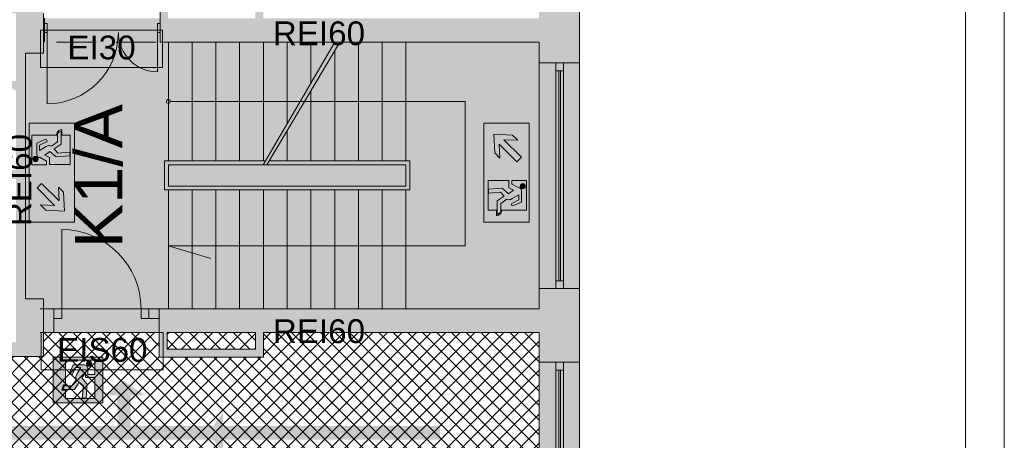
# Paper-space layout 'AP-04 STREFY POŻAROWE I EWAKUACJA - PIĘTRO 2' of a CAD drawing. Header units: millimetres. Extents: x 0 to 594, y 0 to 450.
# Tile 18 of 20: x 470 to 594, y 207 to 260. Entities that reach past the tile are written whole.
import ezdxf
from ezdxf.xclip import XClip

# ---------------------------------------------------------------- set-up
doc = ezdxf.new("R2010")
doc.units = ezdxf.units.MM
doc.header["$MEASUREMENT"] = 0
doc.header["$XCLIPFRAME"] = 0
doc.linetypes.add('HIDDENX2', pattern=[7.5, 5, -2.5])
for name, color, linetype, lineweight in [('A_Arkusz_Nr_pióra__1', 7, 'Continuous', 20), ('A_ewakuacja_Nr_pióra__4', 94, 'Continuous', 18), ('A_podkład_Nr_pióra__2', 8, 'Continuous', 13), ('A_ppoż proj_Nr_pióra__1', 7, 'Continuous', 20), ('A_ppoż proj_Nr_pióra__4', 94, 'Continuous', 18), ('A_ppoż proj_Nr_pióra__81', 2, 'Continuous', 5)]:
    doc.layers.add(name, color=color, linetype=linetype, lineweight=lineweight)
for name, color, linetype, lineweight, true_color in [('A_ewakuacja_Nr_pióra__104', 7, 'Continuous', 5, 0x006532), ('A_podkład_Nr_pióra__254', 7, 'Continuous', 5, 0xfdfdfd), ('A_ppoż proj_Nr_pióra__104', 7, 'Continuous', 5, 0x006532), ('A_ppoż proj_Nr_pióra__151', 7, 'Continuous', 5, 0x65cbfe)]:
    doc.layers.add(name, color=color, linetype=linetype, lineweight=lineweight, true_color=true_color)
doc.layers.add('A_podrys', color=7, linetype='Continuous')
doc.styles.add('STYL_AUTOMATYCZNY_1', font='arial.ttf')
pattern_1 = [(45, (-1568.3366, -187.2734), (-0.9192388, 0.9192388), []), (135, (-1568.3366, -187.2734), (0.9192388, 0.9192388), [])]

# ---------------------------------------------------------------- blocks, each defined once
blk = doc.blocks.new('Rysunek_1_1', base_point=(-1568.34, -187.27))
at = {"layer": 'A_ewakuacja_Nr_pióra__104', "linetype": 'Continuous', "lineweight": 0, "true_color": 0x004c26}
h = blk.add_hatch(color=118, dxfattribs=at)
h.paths.add_polyline_path([(476.64, 246.94), (470.9, 246.94), (470.9, 240.69), (476.64, 240.69)])
h.paths.add_polyline_path([(471.25, 241.69), (471.25, 245.41), (474.38, 245.41), (474.38, 245.67, -0.24241), (475.03, 246.15), (475.03, 245.41), (476.08, 245.41), (476.08, 241.7), (473.46, 241.7), (473.46, 242.59), (472.86, 242.89), (473.49, 243.35), (474.29, 242.67), (476.05, 242.8), (476.05, 243.29), (474.51, 243.15), (474.05, 243.67), (474.96, 244.27), (474.96, 245.92, 0.304489), (474.49, 245.57), (474.49, 244.58), (473.71, 244.03, 0.230447), (473.21, 244.07), (473.04, 243.97), (472.19, 243.48), (472.19, 244.14), (473.02, 244.53, 1.14772), (472.87, 244.87), (471.86, 244.42), (471.86, 242.99, 0.414214), (472.28, 242.58), (473.07, 242.14), (473.07, 241.69)], flags=0)
h = blk.add_hatch(color=118, dxfattribs=at)
h.paths.add_polyline_path([(528.28, 246.94), (528.28, 240.69), (534.02, 240.69), (534.02, 246.94)])
h.paths.add_polyline_path([(529.68, 243.17), (529.57, 245.54), (531.93, 245.43), (532.59, 244.77), (530.82, 244.84), (533.03, 242.63), (532.46, 242.06), (530.24, 244.27), (530.32, 242.53)], flags=0)
for points in [[(471.56, 242.7, 1), (471.85, 242.11, 1)], [(533.36, 238.68, 1), (533.07, 239.27, 1)], [(478.37, 216.89, 1), (478.58, 216.27, 1)]]:
    blk.add_hatch(color=118, dxfattribs=at).paths.add_polyline_path(points)
h = blk.add_hatch(color=118, dxfattribs=at)
h.paths.add_polyline_path([(476.64, 234.44), (476.64, 240.69), (470.9, 240.69), (470.9, 234.44)])
h.paths.add_polyline_path([(475.23, 238.21), (475.34, 235.84), (472.99, 235.95), (472.33, 236.61), (474.1, 236.54), (471.89, 238.75), (472.46, 239.32), (474.67, 237.11), (474.6, 238.85)], flags=0)
h = blk.add_hatch(color=118, dxfattribs=at)
h.paths.add_polyline_path([(528.28, 234.44), (534.02, 234.44), (534.02, 240.69), (528.28, 240.69)])
h.paths.add_polyline_path([(533.67, 239.69), (533.67, 235.97), (530.54, 235.97), (530.54, 235.71, -0.24241), (529.88, 235.24), (529.88, 235.97), (528.83, 235.97), (528.83, 239.69), (531.46, 239.69), (531.46, 238.79), (532.06, 238.49), (531.43, 238.03), (530.63, 238.71), (528.87, 238.58), (528.87, 238.09), (530.41, 238.23), (530.86, 237.71), (529.96, 237.11), (529.96, 235.46, 0.304489), (530.43, 235.81), (530.43, 236.8), (531.21, 237.35, 0.230447), (531.71, 237.31), (531.88, 237.41), (532.73, 237.9), (532.73, 237.24), (531.9, 236.85, 1.14772), (532.05, 236.52), (533.05, 236.96), (533.05, 238.39, 0.414214), (532.64, 238.8), (531.84, 239.24), (531.84, 239.69)], flags=0)
h = blk.add_hatch(color=118, dxfattribs=at)
h.paths.add_polyline_path([(480.19, 217.38), (473.95, 217.38), (473.95, 211.64), (480.19, 211.64)])
h.paths.add_polyline_path([(478, 214.83), (479.19, 214.83), (479.19, 212.2), (475.48, 212.2), (475.48, 213.25), (475.04, 213.25), (475.22, 213.91), (475.48, 213.91), (475.48, 217.03), (479.19, 217.03), (479.19, 215.21), (478.3, 215.21), (478.3, 216, 0.414214), (477.89, 216.42), (476.46, 216.42), (475.95, 215.27), (476.35, 215.27), (476.74, 216.09), (477.41, 216.09), (476.92, 215.25), (476.82, 215.07, 0.230447), (476.86, 214.58), (476.3, 213.79), (475.31, 213.79), (475.19, 213.32), (476.62, 213.32), (477.21, 214.23), (477.74, 213.78), (477.6, 212.23), (478.08, 212.23), (478.21, 214), (477.53, 214.79), (478, 215.43)], flags=0)
at = {"layer": 'A_podkład_Nr_pióra__254', "linetype": 'Continuous', "lineweight": 5, "true_color": 0xfdfdfd}
h = blk.add_hatch(color=7, dxfattribs=at)
h.paths.add_polyline_path([(70.72, 355.07), (70.72, 283.67), (70.72, 257.44), (70.72, 223.5), (70.72, 195.59), (70.72, 126.07), (217.41, 126.07), (540.37, 126.07), (540.37, 196.87), (540.37, 223.5), (540.37, 257.17), (540.37, 285.62), (540.37, 355.07), (403.22, 355.07), (374.77, 355.07), (290.59, 355.07), (204.52, 355.07), (204.52, 349.07), (205.22, 349.07), (205.22, 283.67), (273.46, 283.67), (535.27, 283.67), (535.27, 260.17), (500.47, 260.17), (500.47, 263.27), (487.44, 263.27), (487.44, 260.17), (472.72, 260.17), (472.72, 263.27), (471.72, 263.27), (450.67, 263.27), (403.22, 263.27), (403.22, 219.27), (403.22, 217.47), (472.72, 217.47), (472.72, 220.5), (487.32, 220.5), (487.32, 217.4), (500.47, 217.4), (500.47, 220.5), (535.27, 220.5), (535.27, 196.88), (272.46, 196.87), (272.46, 196.88), (247.97, 196.88), (208.72, 196.88), (208.72, 196.87), (205.22, 196.87), (205.22, 192.44), (175.37, 192.44), (175.37, 196.79), (175.37, 196.87), (171.17, 196.87), (171.17, 196.79), (76.72, 196.79), (76.72, 216.77), (78.32, 216.77), (78.32, 217.97), (124.67, 217.97), (124.67, 220.5), (123.47, 220.5), (123.47, 218.77), (113.12, 218.77), (113.12, 220.5), (123.47, 220.5), (124.67, 220.5), (124.67, 223.5), (139.27, 223.5), (139.27, 219.8), (144.27, 219.8), (144.27, 223.5), (144.27, 223.92), (165.87, 223.92), (168.66, 223.92), (168.66, 219.8), (168.67, 216.57), (171.17, 216.57), (171.17, 220.5), (171.17, 224), (171.17, 225.62), (170.17, 225.62), (170.17, 225.12), (165.87, 225.12), (165.87, 234.52), (170.17, 234.52), (170.17, 232.62), (171.17, 232.62), (171.17, 236.02), (170.17, 236.02), (170.17, 235.52), (165.87, 235.52), (165.87, 256.09), (170.17, 256.09), (170.17, 250.02), (171.17, 250.02), (171.17, 283.67), (174.17, 283.67), (175.37, 283.67), (175.37, 349.07), (175.72, 349.07), (175.72, 355.07), (173.77, 355.07), (173.77, 356.17), (173.77, 357.77), (173.77, 364.12), (173.77, 373.6), (173.77, 382.62), (173.77, 383.07), (173.77, 383.87), (172.52, 383.87), (167.77, 383.87), (143.27, 383.87), (143.27, 388.37), (167.37, 388.37), (170.97, 388.37), (171.87, 388.37), (172.52, 388.37), (173.77, 388.37), (173.77, 389.62), (173.77, 396.67), (172.52, 396.67), (171.87, 396.67), (171.27, 396.67), (171.27, 390.87), (167.37, 390.87), (143.27, 390.87), (143.27, 413.87), (167.77, 413.87), (171.27, 413.87), (171.27, 412.37), (171.27, 411.57), (171.37, 411.57), (171.37, 410.47), (171.87, 410.47), (172.52, 410.47), (173.77, 410.47), (173.77, 412.37), (173.77, 415.12), (173.77, 418.17), (173.77, 419.77), (172.52, 419.77), (171.87, 419.77), (171.37, 419.77), (171.27, 419.77), (171.27, 416.37), (167.77, 416.37), (143.27, 416.37), (143.27, 439.37), (167.37, 439.37), (170.97, 439.37), (171.27, 439.37), (171.27, 433.57), (171.87, 433.57), (172.52, 433.57), (173.77, 433.57), (173.77, 439.37), (173.77, 440.62), (173.77, 441.87), (173.77, 443.37), (172.52, 443.37), (171.87, 443.37), (171.87, 442.57), (171.37, 442.57), (171.27, 442.57), (171.27, 441.87), (170.97, 441.87), (167.37, 441.87), (142.02, 441.87), (140.77, 441.87), (140.77, 440.62), (140.77, 415.12), (140.77, 389.62), (140.77, 382.62), (140.77, 381.37), (142.02, 381.37), (167.77, 381.37), (171.27, 381.37), (171.27, 373.6), (171.27, 368.36), (171.27, 364.12), (171.27, 356.17), (171.27, 355.07), (142.72, 355.07), (138.47, 355.07)])
h.paths.add_polyline_path([(76.72, 132.07), (76.72, 135.75), (76.72, 140.61), (76.72, 177.37), (96.62, 177.37), (96.62, 171.37), (107.75, 171.37), (116.51, 171.37), (124.67, 171.37), (124.67, 178.97), (140.43, 178.97), (140.43, 140.75), (139.27, 140.75), (139.27, 135.75), (139.27, 132.07)], flags=0)
h.paths.add_polyline_path([(76.72, 190.27), (76.72, 195.59), (79.62, 195.59), (79.62, 190.27)], flags=0)
h.paths.add_polyline_path([(76.72, 183.25), (76.72, 189.07), (80.82, 189.07), (80.82, 193.59), (96.62, 193.59), (96.62, 190.87), (96.82, 190.87), (96.82, 190.37), (97.82, 190.37), (97.82, 190.87), (107.27, 190.87), (108.64, 190.87), (108.64, 195.59), (123.47, 195.59), (123.47, 172.57), (117.01, 172.57), (107.25, 172.57), (97.82, 172.57), (97.82, 181.11), (97.82, 181.61), (96.82, 181.61), (96.82, 181.11), (96.62, 181.11), (96.62, 178.57), (76.72, 178.57)], flags=0)
h.paths.add_polyline_path([(76.72, 283.67), (170.17, 283.67), (170.17, 264.19), (168.68, 264.19), (168.67, 257.29), (165.87, 257.29), (144.27, 257.29), (144.27, 257.44), (144.27, 260.8), (139.27, 260.8), (139.27, 257.44), (124.67, 257.44), (124.67, 260.44), (122.82, 260.44), (122.82, 262.44), (76.72, 262.44)], flags=0)
h.paths.add_polyline_path([(121.62, 260.44), (76.72, 260.44), (76.72, 261.84), (121.62, 261.84)], flags=0)
h.paths.add_polyline_path([(121.62, 284.87), (76.72, 284.87), (76.72, 349.07), (108.02, 349.07), (108.02, 297.17), (94.42, 297.17), (94.42, 284.87), (95.62, 284.87), (95.62, 290.84), (101.22, 290.84), (101.22, 295.97), (108.02, 295.97), (108.02, 284.87), (109.22, 284.87), (109.22, 295.97), (116.82, 295.97), (116.82, 289.77), (121.62, 289.77)], flags=0)
h.paths.add_polyline_path([(112.32, 219.17), (78.32, 219.17), (78.32, 220.5), (112.32, 220.5)], flags=0)
h.paths.add_polyline_path([(95.42, 295.97), (100.22, 295.97), (100.22, 291.84), (95.42, 291.84)], flags=0)
h.paths.add_polyline_path([(97.82, 195.59), (107.44, 195.59), (107.44, 192.07), (97.82, 192.07)], flags=0)
h.paths.add_polyline_path([(122.82, 297.17), (109.22, 297.17), (109.22, 349.07), (138.47, 349.07), (139.22, 349.07), (139.22, 344.75), (139.22, 339.75), (139.27, 339.75), (139.27, 297.25), (139.22, 297.25), (139.22, 297.17), (137.27, 297.17), (137.27, 284.87), (122.82, 284.87)], flags=0)
h.paths.add_polyline_path([(117.82, 290.77), (117.82, 295.97), (121.62, 295.97), (121.62, 290.77)], flags=0)
h.paths.add_polyline_path([(139.27, 186.03), (124.67, 186.03), (124.67, 190.17), (124.67, 192.85), (129.97, 192.85), (129.97, 195.59), (149.67, 195.59), (149.67, 190.97), (149.67, 190.37), (140.47, 190.37), (139.27, 190.37), (139.27, 189.37), (144.77, 189.37), (161.07, 189.37), (161.07, 191.17), (170.57, 191.17), (174.17, 191.17), (174.17, 171.37), (169.26, 171.37), (169.26, 170.37), (174.17, 170.37), (174.17, 164.37), (174.22, 164.37), (174.22, 164.05), (175.37, 164.05), (175.37, 191.44), (205.22, 191.44), (205.22, 132.07), (175.37, 132.07), (175.37, 155.29), (174.22, 155.29), (174.22, 154.97), (174.17, 154.97), (174.17, 154.07), (174.17, 133.07), (174.17, 132.07), (142.77, 132.07), (142.77, 135.75), (142.77, 140.75), (141.63, 140.75), (141.63, 172.37), (146.87, 172.37), (146.87, 176.37), (159, 176.37), (159, 170.37), (160.5, 170.37), (160.5, 171.37), (160, 171.37), (160, 177.37), (144.77, 177.37), (142.73, 177.37), (142.73, 183.25), (142.77, 183.25), (142.77, 189.25), (139.27, 189.25)], flags=0)
h.paths.add_polyline_path([(128.97, 193.85), (124.67, 193.85), (124.67, 195.59), (128.97, 195.59)], flags=0)
h.paths.add_polyline_path([(124.67, 180.17), (124.67, 185.03), (139.27, 185.03), (139.27, 183.25), (140.43, 183.25), (140.43, 180.17)], flags=0)
h.paths.add_polyline_path([(139.22, 292.05), (138.07, 292.05), (138.07, 295.97), (139.22, 295.97)], flags=0)
h.paths.add_polyline_path([(138.47, 284.87), (138.47, 291.25), (153.75, 291.25), (153.75, 284.87)], flags=0)
h.paths.add_polyline_path([(140.47, 317.58), (140.47, 339.75), (142.72, 339.75), (142.72, 344.75), (142.72, 349.07), (174.17, 349.07), (174.17, 317.58), (150.25, 317.58)], flags=0)
h.paths.add_polyline_path([(140.47, 316.38), (152.15, 316.38), (152.15, 315.09), (151.95, 315.09), (151.95, 314.59), (152.95, 314.59), (152.95, 316.38), (163.37, 316.38), (163.37, 306.23), (164.37, 306.23), (164.37, 306.73), (164.17, 306.73), (164.17, 316.38), (174.17, 316.38), (174.17, 296.97), (164.37, 296.97), (164.37, 297.47), (163.37, 297.47), (163.37, 296.17), (170.37, 296.17), (170.37, 295.77), (170.37, 292.25), (170.37, 291.25), (170.37, 286.07), (164.95, 286.07), (164.95, 285.55), (164.95, 284.87), (154.95, 284.87), (154.95, 286.07), (154.95, 297.17), (152.95, 297.17), (152.95, 305.83), (152.35, 305.83), (151.95, 305.83), (151.95, 305.33), (152.15, 305.33), (152.15, 299.17), (140.47, 299.17)], flags=0)
h.paths.add_polyline_path([(141.63, 173.37), (141.63, 176.37), (145.87, 176.37), (145.87, 173.37)], flags=0)
h.paths.add_polyline_path([(142.72, 292.45), (142.72, 295.97), (153.95, 295.97), (153.95, 292.45)], flags=0)
h.paths.add_polyline_path([(150.67, 195.59), (160.07, 195.59), (160.07, 190.37), (150.67, 190.37)], flags=0)
h.paths.add_polyline_path([(161.07, 192.37), (161.07, 195.59), (170.17, 195.59), (170.17, 192.37)], flags=0)
h.paths.add_polyline_path([(170.97, 291.85), (170.97, 295.77), (174.17, 295.77), (174.17, 291.85)], flags=0)
h.paths.add_polyline_path([(171.17, 192.17), (171.17, 195.67), (174.17, 195.67), (174.17, 192.17)], flags=0)
h.paths.add_polyline_path([(208.72, 189.25), (206.42, 189.25), (206.42, 195.67), (210.87, 195.67), (210.87, 181.87), (206.42, 181.87), (206.42, 183.25), (208.72, 183.25)], flags=0)
h.paths.add_polyline_path([(206.42, 180.67), (212.07, 180.67), (212.07, 195.67), (224.59, 195.67), (224.59, 190.47), (225.79, 190.47), (225.79, 195.67), (233.59, 195.67), (233.59, 190.47), (240.17, 190.47), (240.17, 132.07), (217.41, 132.07), (208.72, 132.07), (208.72, 135.75), (208.72, 140.75), (206.42, 140.75)], flags=0)
h.paths.add_polyline_path([(206.42, 291.25), (208.72, 291.25), (208.72, 297.25), (206.42, 297.25), (206.42, 339.75), (208.72, 339.75), (208.72, 344.75), (208.72, 349.07), (239.77, 349.07), (239.77, 290.67), (230.92, 290.67), (230.92, 285.47), (206.42, 285.47)], flags=0)
h.paths.add_polyline_path([(248.52, 285.47), (231.52, 285.47), (231.52, 289.67), (248.52, 289.67)], flags=0)
h.paths.add_polyline_path([(234.79, 195.67), (240.17, 195.67), (240.17, 191.67), (234.79, 191.67)], flags=0)
h.paths.add_polyline_path([(249.12, 290.67), (240.97, 290.67), (240.97, 349.07), (271.22, 349.07), (271.22, 344.75), (271.22, 339.75), (271.72, 339.75), (271.72, 297.25), (271.22, 297.25), (271.22, 291.25), (272.37, 291.25), (272.37, 285.47), (258.12, 285.47), (258.12, 290.67), (256.92, 290.67), (256.92, 285.47), (249.12, 285.47)], flags=0)
h.paths.add_polyline_path([(241.37, 191.67), (241.37, 195.67), (246.75, 195.67), (246.75, 191.67)], flags=0)
h.paths.add_polyline_path([(241.37, 190.47), (247.95, 190.47), (247.95, 195.67), (255.75, 195.67), (255.75, 190.47), (256.95, 190.47), (256.95, 195.67), (272.37, 195.67), (272.37, 189.25), (271.22, 189.25), (271.22, 183.25), (271.72, 183.25), (271.72, 140.75), (271.22, 140.75), (271.22, 132.07), (241.37, 132.07)], flags=0)
h.paths.add_polyline_path([(273.57, 189.25), (273.57, 195.67), (287.91, 195.67), (287.91, 190.47), (289.11, 190.47), (289.11, 195.67), (296.91, 195.67), (296.91, 190.47), (305.17, 190.47), (305.17, 132.07), (274.72, 132.07), (274.72, 135.75), (274.72, 140.75), (274.22, 140.75), (274.22, 183.25), (274.72, 183.25), (274.72, 189.25)], flags=0)
h.paths.add_polyline_path([(287.95, 285.47), (273.57, 285.47), (273.57, 291.25), (274.72, 291.25), (274.72, 297.25), (274.22, 297.25), (274.22, 339.75), (274.72, 339.75), (274.72, 344.75), (274.72, 349.07), (290.59, 349.07), (305.27, 349.07), (305.27, 290.67), (296.95, 290.67), (296.95, 285.47), (289.15, 285.47), (289.15, 290.67), (287.95, 290.67)], flags=0)
h.paths.add_polyline_path([(297.51, 191.47), (297.51, 195.67), (315.21, 195.67), (315.21, 191.47)], flags=0)
h.paths.add_polyline_path([(297.55, 289.67), (313.55, 289.67), (313.55, 285.47), (297.55, 285.47)], flags=0)
h.paths.add_polyline_path([(306.17, 190.47), (315.81, 190.47), (315.81, 195.67), (323.61, 195.67), (323.61, 190.47), (324.81, 190.47), (324.81, 195.67), (338.37, 195.67), (338.37, 189.25), (337.22, 189.25), (337.22, 183.25), (337.72, 183.25), (337.72, 140.75), (337.22, 140.75), (337.22, 132.07), (306.17, 132.07)], flags=0)
h.paths.add_polyline_path([(306.47, 349.07), (337.22, 349.07), (337.22, 344.75), (337.22, 339.75), (337.72, 339.75), (337.72, 297.25), (337.22, 297.25), (337.22, 291.25), (338.37, 291.25), (338.37, 285.47), (323.15, 285.47), (323.15, 290.67), (321.95, 290.67), (321.95, 285.47), (314.15, 285.47), (314.15, 290.67), (306.47, 290.67)], flags=0)
h.paths.add_polyline_path([(339.57, 189.25), (339.57, 195.67), (356.27, 195.67), (356.27, 179.25), (351.97, 179.25), (351.97, 169.12), (351.48, 169.12), (351.48, 168.12), (361.71, 168.12), (361.71, 169.12), (361.21, 169.12), (361.21, 169.32), (361.17, 169.79), (360.77, 169.44), (352.99, 169.32), (352.77, 169.32), (352.77, 178.45), (360.94, 178.45), (361.32, 178.45), (361.32, 179.25), (357.47, 179.25), (357.47, 188.47), (370.97, 188.47), (370.97, 169.12), (370.47, 169.12), (370.47, 168.12), (370.97, 168.12), (370.97, 132.07), (370.08, 132.07), (340.79, 132.07), (340.72, 132.07), (340.72, 135.75), (340.72, 140.75), (340.22, 140.75), (340.22, 168.12), (340.72, 168.12), (340.72, 169.12), (340.22, 169.12), (340.22, 183.25), (340.72, 183.25), (340.72, 189.25)], flags=0)
h.paths.add_polyline_path([(352.85, 285.47), (339.57, 285.47), (339.57, 291.25), (340.72, 291.25), (340.72, 297.25), (340.22, 297.25), (340.22, 339.75), (340.72, 339.75), (340.72, 344.75), (340.72, 349.07), (341.28, 349.07), (370.08, 349.07), (370.77, 349.07), (370.77, 290.67), (361.85, 290.67), (361.85, 285.47), (354.05, 285.47), (354.05, 290.67), (352.85, 290.67)], flags=0)
h.paths.add_polyline_path([(357.47, 195.67), (362.47, 195.67), (362.47, 191.67), (357.47, 191.67)], flags=0)
h.paths.add_polyline_path([(362.45, 285.47), (362.45, 289.67), (370.77, 289.67), (370.77, 285.47)], flags=0)
h.paths.add_polyline_path([(363.07, 191.47), (363.07, 195.67), (390.57, 195.67), (390.57, 191.47)], flags=0)
h.paths.add_polyline_path([(372.6, 132.07), (371.97, 132.07), (371.97, 168.12), (372.47, 168.12), (381.23, 168.12), (392.89, 168.12), (402.65, 168.12), (403.88, 168.12), (403.88, 140.84), (405.08, 140.84), (405.08, 183.25), (406.72, 183.25), (406.72, 189.25), (405.08, 189.25), (405.08, 195.67), (419.27, 195.67), (419.27, 190.47), (420.47, 190.47), (420.47, 195.67), (428.27, 195.67), (428.27, 190.47), (437.67, 190.47), (437.67, 132.07), (435.57, 132.07), (406.72, 132.07), (406.72, 135.75), (406.72, 140.75), (403.22, 140.75), (403.22, 135.75), (403.22, 132.07), (402.6, 132.07)], flags=0)
h.paths.add_polyline_path([(381.73, 169.32), (371.97, 169.32), (371.97, 188.47), (386.47, 188.47), (386.47, 179.17), (381.42, 179.17), (381.42, 178.37), (381.45, 178.37), (390.37, 178.37), (390.37, 169.32)], flags=0)
h.paths.add_polyline_path([(371.97, 305.67), (371.97, 337.47), (403.22, 337.47), (403.22, 326.39), (403.22, 311.39), (403.22, 285.47), (371.97, 285.47), (371.97, 300.47), (389.97, 300.47), (389.97, 301.67), (378.23, 301.67), (371.97, 301.67)], flags=0)
h.paths.add_polyline_path([(387.67, 190.47), (391.57, 190.47), (391.57, 195.67), (403.88, 195.67), (403.88, 189.25), (403.22, 189.25), (403.22, 183.25), (403.88, 183.25), (403.88, 169.32), (403.15, 169.32), (392.39, 169.32), (391.57, 169.32), (391.57, 179.17), (387.67, 179.17)], flags=0)
h.paths.add_polyline_path([(404.42, 285.47), (404.42, 291.25), (406.72, 291.25), (406.72, 297.25), (406.72, 299.07), (406.72, 337.47), (406.72, 339.75), (406.72, 344.75), (406.72, 349.07), (407.17, 349.07), (436.17, 349.07), (437.07, 349.07), (437.07, 290.67), (427.67, 290.67), (427.67, 285.47), (419.87, 285.47), (419.87, 290.67), (419.27, 290.67), (419.27, 285.47)], flags=0)
h.paths.add_polyline_path([(419.87, 224.45), (409.72, 224.45), (409.72, 256.32), (419.87, 256.32), (419.87, 261.47), (433.53, 261.47), (433.53, 219.27), (419.87, 219.27)], flags=0)
h.paths.add_polyline_path([(428.27, 285.47), (428.27, 289.67), (444.75, 289.67), (444.75, 285.47)], flags=0)
h.paths.add_polyline_path([(428.87, 195.67), (446.12, 195.67), (446.12, 191.47), (428.87, 191.47)], flags=0)
h.paths.add_polyline_path([(434.33, 223.37), (434.33, 257.87), (450.67, 257.87), (450.67, 223.37), (438.67, 223.37), (438.67, 218.67), (434.33, 218.67)], flags=0)
h.paths.add_polyline_path([(434.57, 259.07), (434.57, 261.47), (440.28, 261.47), (440.28, 259.07)], flags=0)
h.paths.add_polyline_path([(438.27, 290.67), (438.27, 349.07), (469.22, 349.07), (469.22, 344.75), (469.22, 339.75), (469.77, 339.75), (469.77, 297.25), (469.22, 297.25), (469.22, 291.25), (469.77, 291.25), (469.77, 285.47), (454.35, 285.47), (454.35, 290.67), (453.15, 290.67), (453.15, 285.47), (445.35, 285.47), (445.35, 290.67)], flags=0)
h.paths.add_polyline_path([(438.87, 132.07), (438.87, 190.47), (446.72, 190.47), (446.72, 195.67), (454.52, 195.67), (454.52, 190.47), (455.72, 190.47), (455.72, 195.67), (470.77, 195.67), (470.77, 189.25), (469.22, 189.25), (469.22, 183.25), (470.77, 183.25), (470.77, 140.75), (469.22, 140.75), (469.22, 135.75), (469.22, 132.07), (468.97, 132.07), (439.77, 132.07)], flags=0)
h.paths.add_polyline_path([(450.67, 218.67), (439.87, 218.67), (439.87, 222.17), (450.67, 222.17)], flags=0)
h.paths.add_polyline_path([(441.48, 261.47), (450.67, 261.47), (450.67, 259.07), (441.48, 259.07)], flags=0)
h.paths.add_polyline_path([(451.87, 252.27), (451.87, 260.77), (458.72, 260.77), (469.22, 260.77), (469.22, 260.17), (469.22, 252.27), (468.4, 252.27), (468.4, 251.27), (468.9, 251.27), (468.9, 251.07), (469.22, 251.07), (469.22, 241.07), (457.97, 241.07), (457.97, 251.07), (459.14, 251.07), (459.14, 251.27), (459.64, 251.27), (459.64, 252.27)], flags=0)
h.paths.add_polyline_path([(451.87, 245.17), (454.77, 245.17), (454.77, 242.27), (451.87, 242.27)], flags=0)
h.paths.add_polyline_path([(451.87, 251.07), (454.77, 251.07), (454.77, 246.37), (451.87, 246.37)], flags=0)
h.paths.add_polyline_path([(469.22, 218.67), (451.87, 218.67), (451.87, 239.87), (469.22, 239.87), (469.22, 220.5)], flags=0)
h.paths.add_polyline_path([(472.72, 297.25), (470.97, 297.25), (470.97, 339.75), (472.72, 339.75), (472.72, 344.75), (472.72, 349.07), (473.37, 349.07), (473.42, 349.07), (473.42, 352.07), (502.22, 352.07), (502.22, 349.07), (503.37, 349.07), (503.37, 312.39), (501.88, 312.39), (501.88, 311.19), (503.37, 311.19), (503.37, 305.07), (499.62, 305.07), (499.62, 303.39), (496.62, 303.39), (496.62, 311.19), (497.12, 311.19), (497.12, 312.39), (485.06, 312.39), (485.06, 301.69), (485.06, 292.93), (485.06, 285.47), (470.97, 285.47), (470.97, 291.25), (472.72, 291.25)], flags=0)
h.paths.add_polyline_path([(471.97, 140.75), (471.97, 163.03), (472.58, 163.03), (472.58, 164.23), (471.97, 164.23), (471.97, 183.25), (472.72, 183.25), (472.72, 189.25), (471.97, 189.25), (471.97, 195.67), (483.8, 195.67), (483.8, 176.37), (503.37, 176.37), (503.37, 164.23), (482.58, 164.23), (482.58, 163.03), (487.97, 163.03), (487.97, 162.53), (488.97, 162.53), (488.97, 163.03), (503.37, 163.03), (503.37, 153.07), (488.57, 153.07), (488.57, 153.27), (488.97, 153.27), (488.97, 153.77), (487.97, 153.77), (487.97, 152.47), (490.27, 152.47), (490.27, 151.97), (491.27, 151.97), (491.27, 152.47), (501.37, 152.47), (501.37, 142.47), (490.87, 142.47), (490.87, 142.71), (491.27, 142.71), (491.27, 143.21), (490.27, 143.21), (490.27, 141.49), (491.27, 141.49), (491.27, 141.99), (490.87, 141.99), (490.87, 142.07), (501.37, 142.07), (501.37, 132.07), (490.87, 132.07), (490.87, 132.23), (491.27, 132.23), (491.27, 132.73), (490.27, 132.73), (490.27, 132.07), (472.72, 132.07), (472.72, 135.75), (472.72, 140.75)], flags=0)
h.paths.add_polyline_path([(495.27, 177.57), (484.8, 177.57), (484.8, 195.67), (495.27, 195.67), (495.27, 193.67), (495.27, 190.47), (495.47, 190.47), (495.47, 189.97), (496.47, 189.97), (496.47, 190.47), (512.57, 190.47), (513.57, 190.47), (513.57, 191.47), (513.57, 195.67), (524.01, 195.67), (524.01, 178.17), (523.51, 178.17), (523.51, 177.17), (524.01, 177.17), (524.01, 162.77), (504.57, 162.77), (504.57, 172.77), (514.77, 172.77), (514.77, 177.57), (514.75, 177.57), (514.75, 178.17), (496.47, 178.17), (496.47, 181.21), (495.47, 181.21), (495.47, 180.71), (495.27, 180.71)], flags=0)
h.paths.add_polyline_path([(486.26, 285.47), (486.26, 311.19), (495.42, 311.19), (495.42, 302.19), (497.62, 302.19), (497.62, 290.67), (495.27, 290.67), (495.27, 285.47)], flags=0)
h.paths.add_polyline_path([(488.32, 218.4), (488.32, 220.5), (499.47, 220.5), (499.47, 218.4)], flags=0)
h.paths.add_polyline_path([(488.44, 262.27), (499.47, 262.27), (499.47, 260.17), (488.44, 260.17)], flags=0)
h.paths.add_polyline_path([(496.07, 289.67), (512.87, 289.67), (512.87, 285.47), (496.07, 285.47)], flags=0)
h.paths.add_polyline_path([(496.27, 191.47), (496.27, 195.67), (512.57, 195.67), (512.57, 191.47)], flags=0)
h.paths.add_polyline_path([(502.82, 303.87), (520.77, 303.87), (520.77, 308.47), (519.57, 308.47), (504.57, 308.47), (504.57, 323.47), (519.57, 323.47), (521.64, 323.47), (521.64, 324.67), (508.57, 324.67), (508.57, 334.11), (504.57, 334.11), (504.57, 349.07), (505.87, 349.07), (535.22, 349.07), (535.22, 344.75), (535.22, 339.75), (535.22, 297.25), (535.22, 291.25), (535.27, 291.25), (535.27, 285.62), (535.27, 285.47), (513.87, 285.47), (513.87, 290.67), (512.87, 290.67), (502.82, 290.67)], flags=0)
h.paths.add_polyline_path([(507.57, 324.67), (504.57, 324.67), (504.57, 326.17), (507.57, 326.17)], flags=0)
h.paths.add_polyline_path([(504.57, 331.07), (504.57, 333.11), (507.57, 333.11), (507.57, 331.07)], flags=0)
h.paths.add_polyline_path([(504.57, 327.17), (504.57, 330.47), (507.97, 330.47), (507.97, 327.17)], flags=0)
h.paths.add_polyline_path([(519.77, 304.87), (504.57, 304.87), (504.57, 307.47), (519.77, 307.47)], flags=0)
h.paths.add_polyline_path([(513.77, 173.77), (504.57, 173.77), (504.57, 176.57), (513.77, 176.57)], flags=0)
h.paths.add_polyline_path([(504.57, 155.77), (507.97, 155.77), (507.97, 161.57), (524.61, 161.57), (524.61, 195.67), (535.27, 195.67), (535.27, 161.57), (535.27, 132.07), (507.97, 132.07), (504.57, 132.07)], flags=0)
at = {"layer": 'A_ppoż proj_Nr_pióra__104', "linetype": 'Continuous', "lineweight": 5, "true_color": 0x006532}
for points in [[(485.48, 212.6), (482.86, 214.41), (480.24, 212.6), (482.01, 212.6), (482.01, 208.7), (431.69, 208.7), (431.69, 207), (495.71, 207), (495.71, 208.7), (483.71, 208.7), (483.71, 212.6)], [(522.78, 207), (522.78, 208.7), (495.38, 208.7), (495.38, 210.47), (493.57, 207.85), (495.38, 205.23), (495.38, 207)]]:
    blk.add_hatch(color=128, dxfattribs=at).paths.add_polyline_path(points)
at = {"layer": 'A_ppoż proj_Nr_pióra__151', "linetype": 'Continuous', "lineweight": 5, "true_color": 0x65cbfe}
h = blk.add_hatch(dxfattribs=at)
h.set_pattern_fill('bloczki_betonowe_0001', color=151, style=0, pattern_type=2)
h.set_pattern_definition(pattern_1)
h.paths.add_polyline_path([(470.72, 283.67), (272.46, 283.67), (272.46, 260), (298.87, 260), (298.87, 262.07), (298.87, 263.27), (372.97, 263.27), (374.17, 263.27), (374.17, 217.47), (372.97, 217.47), (298.87, 217.47), (298.87, 218.67), (298.87, 220.27), (272.46, 220.27), (272.46, 196.87), (535.27, 196.87), (535.27, 220.5), (500.47, 220.5), (500.47, 217.4), (487.32, 217.4), (487.32, 220.5), (472.72, 220.5), (472.72, 217.47), (471.02, 217.47), (403.22, 217.47), (403.22, 219.27), (403.22, 261.47), (403.22, 263.27), (470.72, 263.27)])
h = blk.add_hatch(dxfattribs=at)
h.set_pattern_fill('bloczki_betonowe_0001', color=151, style=0, pattern_type=2)
h.set_pattern_definition(pattern_1)
h.paths.add_polyline_path([(488.32, 218.4), (499.47, 218.4), (499.47, 220.5), (488.32, 220.5)])
at = {"layer": 'A_ppoż proj_Nr_pióra__4', "linetype": 'Continuous', "lineweight": 0, "true_color": 0x002000}
blk.add_hatch(color=98, dxfattribs=at).paths.add_polyline_path([(540.37, 260.17), (469.22, 260.17), (469.22, 257.17), (469.22, 223.5), (469.22, 220.5), (540.37, 220.5), (540.37, 223.5), (470.52, 223.5), (470.52, 257.17), (540.37, 257.17)])
at = {"layer": 'A_ppoż proj_Nr_pióra__81', "linetype": 'Continuous', "lineweight": 0, "true_color": 0x3f3f00}
blk.add_hatch(color=48, dxfattribs=at).paths.add_polyline_path([(403.22, 261.47), (403.22, 219.27), (403.22, 217.47), (471.02, 217.47), (471.02, 219.27), (471.02, 220.5), (469.22, 220.5), (469.22, 219.27), (405.02, 219.27), (405.02, 261.47), (469.7, 261.47), (469.7, 263.27), (403.22, 263.27)])
at = {"layer": 'A_ewakuacja_Nr_pióra__4', "color": 94, "linetype": 'Continuous', "lineweight": 18, "flags": 128}
for points in [[(470.9, 240.69), (470.9, 246.94), (476.64, 246.94), (476.64, 240.69)], [(528.28, 240.69), (528.28, 246.94), (534.02, 246.94), (534.02, 240.69)], [(476.64, 240.69), (476.64, 234.44), (470.9, 234.44), (470.9, 240.69)], [(534.02, 240.69), (534.02, 234.44), (528.28, 234.44), (528.28, 240.69)], [(480.19, 211.64), (473.95, 211.64), (473.95, 217.38), (480.19, 217.38)], [(480.19, 217.38), (480.19, 211.64)]]:
    blk.add_lwpolyline(points, dxfattribs=at)
for points in [[(476.08, 241.7), (473.46, 241.7), (473.46, 242.59), (472.86, 242.89), (473.49, 243.35), (474.29, 242.67), (476.05, 242.8), (476.05, 243.29), (474.51, 243.15), (474.05, 243.67), (474.96, 244.27), (474.96, 245.92, 0.304489), (474.49, 245.57), (474.49, 244.58), (473.71, 244.03, 0.230447), (473.21, 244.07), (473.04, 243.97), (472.19, 243.48), (472.19, 244.14), (473.02, 244.53, 1.14772), (472.87, 244.87), (471.86, 244.42), (471.86, 242.99, 0.414214), (472.28, 242.58), (473.07, 242.14), (473.07, 241.69), (471.25, 241.69), (471.25, 245.41), (474.38, 245.41), (474.38, 245.67, -0.24241), (475.03, 246.15), (475.03, 245.41), (476.08, 245.41)], [(528.83, 239.69), (531.46, 239.69), (531.46, 238.79), (532.06, 238.49), (531.43, 238.03), (530.63, 238.71), (528.87, 238.58), (528.87, 238.09), (530.41, 238.23), (530.86, 237.71), (529.96, 237.11), (529.96, 235.46, 0.304489), (530.43, 235.81), (530.43, 236.8), (531.21, 237.35, 0.230447), (531.71, 237.31), (531.88, 237.41), (532.73, 237.9), (532.73, 237.24), (531.9, 236.85, 1.14772), (532.05, 236.52), (533.05, 236.96), (533.05, 238.39, 0.414214), (532.64, 238.8), (531.84, 239.24), (531.84, 239.69), (533.67, 239.69), (533.67, 235.97), (530.54, 235.97), (530.54, 235.71, -0.24241), (529.88, 235.24), (529.88, 235.97), (528.83, 235.97)], [(479.19, 212.2), (479.19, 214.83), (478, 214.83), (478, 215.43), (477.53, 214.79), (478.21, 214), (478.08, 212.23), (477.6, 212.23), (477.74, 213.78), (477.21, 214.23), (476.62, 213.32), (475.19, 213.32), (475.31, 213.79), (476.3, 213.79), (476.86, 214.58, -0.230447), (476.82, 215.07), (476.92, 215.25), (477.41, 216.09), (476.74, 216.09), (476.35, 215.27), (475.95, 215.27), (476.46, 216.42), (477.89, 216.42, -0.414214), (478.3, 216), (478.3, 215.21), (479.19, 215.21), (479.19, 217.03), (475.48, 217.03), (475.48, 213.91), (475.22, 213.91), (475.04, 213.25), (475.48, 213.25), (475.48, 212.2)]]:
    blk.add_lwpolyline(points, format="xyb", close=True, dxfattribs=at)
for points in [[(532.46, 242.06), (533.03, 242.63), (530.82, 244.84), (532.59, 244.77), (531.93, 245.43), (529.57, 245.54), (529.68, 243.17), (530.32, 242.53), (530.24, 244.27)], [(472.46, 239.32), (471.89, 238.75), (474.1, 236.54), (472.33, 236.61), (472.99, 235.95), (475.34, 235.84), (475.23, 238.21), (474.6, 238.85), (474.67, 237.11)]]:
    blk.add_lwpolyline(points, close=True, dxfattribs=at)
at = {"layer": 'A_ewakuacja_Nr_pióra__4', "color": 94, "linetype": 'Continuous', "lineweight": 18}
for centre in [(471.71, 242.41), (533.21, 238.97), (478.48, 216.58)]:
    blk.add_circle(centre, 0.328, dxfattribs=at)
at = {"layer": 'A_podkład_Nr_pióra__2', "color": 8, "linetype": 'Continuous', "lineweight": 13}
for p, q in [((540.37, 216.77), (540.37, 263.8)), ((487.44, 263.27), (487.44, 257.17)), ((472.84, 260.17), (472.84, 257.17)), ((473.16, 259.52), (472.84, 259.52)), ((473.16, 249.37), (473.16, 259.52)), ((487.44, 259.52), (487.12, 259.52)), ((487.12, 259.52), (487.12, 253.41)), ((472.84, 258.37), (473.16, 258.37)), ((487.12, 258.37), (487.44, 258.37)), ((487.44, 257.17), (535.27, 257.17)), ((488.47, 257.17), (488.47, 242.17)), ((491.47, 257.17), (491.47, 242.17)), ((494.47, 257.17), (494.47, 242.17)), ((497.47, 257.17), (497.47, 242.17)), ((500.44, 241.67), (509.47, 257.17)), ((500.47, 257.17), (500.47, 242.17)), ((500.91, 241.67), (510.1, 257.17)), ((503.47, 257.17), (503.47, 246.87)), ((506.47, 257.17), (506.47, 252.02)), ((509.47, 256.11), (509.47, 242.17)), ((512.47, 257.17), (512.47, 242.17)), ((515.47, 257.17), (515.47, 242.17)), ((518.47, 257.17), (518.47, 242.17)), ((535.27, 257.17), (535.27, 223.5)), ((470.42, 224.75), (470.42, 255.75)), ((540.37, 254.55), (535.27, 254.55)), ((537.37, 254.55), (537.37, 226.05)), ((538.37, 254.55), (538.37, 226.05)), ((538.37, 253.55), (537.37, 253.55)), ((537.77, 253.55), (537.77, 227.05)), ((537.97, 253.55), (537.97, 227.05)), ((506.47, 251.05), (506.47, 242.17)), ((503.47, 245.99), (503.47, 242.17)), ((487.97, 238.5), (487.97, 242.17)), ((487.97, 242.17), (500.73, 242.17)), ((488.47, 239), (488.47, 241.67)), ((488.47, 241.67), (518.47, 241.67)), ((501.21, 242.17), (518.97, 242.17)), ((518.47, 241.67), (518.47, 239)), ((518.97, 242.17), (518.97, 238.5)), ((518.47, 239), (488.47, 239)), ((518.97, 238.5), (487.97, 238.5)), ((488.47, 238.5), (488.47, 223.5)), ((491.47, 238.5), (491.47, 223.5)), ((494.47, 238.5), (494.47, 223.5)), ((497.47, 238.5), (497.47, 223.5)), ((500.47, 238.5), (500.47, 223.5)), ((503.47, 238.5), (503.47, 223.5)), ((506.47, 238.5), (506.47, 223.5)), ((509.47, 238.5), (509.47, 223.5)), ((512.47, 238.5), (512.47, 223.5)), ((515.47, 238.5), (515.47, 223.5)), ((518.47, 238.5), (518.47, 223.5)), ((475.02, 223.5), (475.02, 233.5)), ((488.47, 231.43), (493.83, 229.86)), ((538.37, 227.05), (537.37, 227.05)), ((540.37, 226.05), (535.27, 226.05)), ((472.72, 223.5), (472.72, 220.5)), ((535.27, 223.5), (472.72, 223.5)), ((474.02, 223.52), (474.02, 220.5)), ((475.02, 222.3), (475.02, 223.5)), ((485.02, 222.3), (485.02, 223.5)), ((486.02, 222.3), (486.02, 223.5)), ((487.32, 220.5), (487.32, 223.5)), ((474.02, 222.3), (475.02, 222.3)), ((486.02, 222.3), (485.02, 222.3)), ((486.02, 222.3), (487.32, 222.3)), ((487.32, 220.5), (472.72, 220.5)), ((487.32, 220.5), (487.32, 217.4)), ((488.32, 218.4), (488.32, 220.5)), ((488.32, 220.5), (499.47, 220.5)), ((499.47, 220.5), (499.47, 218.4)), ((500.47, 220.5), (535.27, 220.5)), ((500.47, 217.4), (500.47, 220.5)), ((535.27, 220.5), (535.27, 216.77)), ((472.72, 217.47), (472.72, 219.75)), ((499.47, 218.4), (488.32, 218.4)), ((466.77, 217.47), (472.72, 217.47)), ((487.32, 217.4), (500.47, 217.4)), ((540.37, 216.77), (535.27, 216.77)), ((535.27, 198.32), (535.27, 216.77)), ((537.37, 216.77), (537.37, 198.77)), ((538.37, 216.77), (538.37, 198.77)), ((540.37, 198.37), (540.37, 216.77)), ((538.37, 215.77), (537.37, 215.77)), ((537.77, 215.77), (537.77, 199.77)), ((537.97, 215.77), (537.97, 199.77))]:
    blk.add_line(p, q, dxfattribs=at)
at = {"layer": 'A_podkład_Nr_pióra__2', "color": 8, "linetype": 'HIDDENX2', "lineweight": 13}
for p, q in [((486.87, 257.17), (472.72, 257.17)), ((472.27, 223.5), (486.87, 223.5)), ((472.27, 220.5), (486.87, 220.5))]:
    blk.add_line(p, q, dxfattribs=at)
at = {"layer": 'A_podkład_Nr_pióra__2', "color": 8, "linetype": 'Continuous', "lineweight": 13, "flags": 128}
for points in [[(470.42, 255.75), (472.72, 255.75), (472.72, 260.75)], [(488.72, 249.67), (525.95, 249.67), (525.95, 231.43), (488.47, 231.43)], [(472.72, 219.75), (472.72, 224.75), (470.42, 224.75)]]:
    blk.add_lwpolyline(points, dxfattribs=at)
at = {"layer": 'A_podkład_Nr_pióra__2', "color": 8, "linetype": 'Continuous', "lineweight": 13}
blk.add_circle((488.47, 249.67), 0.25, dxfattribs=at)
for centre, radius, start, end in [((473.16, 258.37), 9, 270, 0), ((487.12, 258.37), 4.96, 180, 270), ((475.02, 223.5), 10, 0, 90)]:
    blk.add_arc(centre, radius, start, end, dxfattribs=at)
at = {"layer": 'A_ppoż proj_Nr_pióra__1', "color": 7, "linetype": 'Continuous', "lineweight": 20}
for p, q in [((487.73, 258.68), (472.34, 258.68)), ((472.34, 258.68), (472.34, 253.96)), ((487.73, 253.96), (487.73, 258.68)), ((472.34, 253.96), (487.73, 253.96)), ((487.82, 220.5), (472.43, 220.5)), ((472.43, 220.5), (472.43, 215.79)), ((487.82, 215.79), (487.82, 220.5)), ((472.43, 215.79), (487.82, 215.79))]:
    blk.add_line(p, q, dxfattribs=at)
at = {"layer": 'A_ppoż proj_Nr_pióra__1', "color": 7, "linetype": 'Continuous', "lineweight": 20, "char_height": 3, "attachment_point": 5, "style": 'STYL_AUTOMATYCZNY_1'}
for s, insert in [('\\A1;{\\pqc;\\fArial|b0|i0|c238|p0;\\W1.000000;REI60}', (507.48, 258.25)), ('\\A1;{\\pqc;\\fArial|b0|i0|c238|p0;\\W1.000000;EI30}', (480.03, 256.46)), ('\\A1;{\\pqc;\\fArial|b0|i0|c238|p0;\\W1.000000;REI60}', (507.48, 220.66)), ('\\A1;{\\pqc;\\fArial|b0|i0|c238|p0;\\W1.000000;EIS60}', (480.13, 218.29))]:
    blk.add_mtext(s, dxfattribs=dict(at, insert=insert))
at = {"layer": 'A_ppoż proj_Nr_pióra__1', "color": 7, "linetype": 'Continuous', "lineweight": 20, "attachment_point": 5, "rotation": 90, "style": 'STYL_AUTOMATYCZNY_1'}
for s, insert, char_height in [('\\A1;{\\pqc;\\fArial|b0|i0|c238|p0;\\W1.000000;K1/A}', (479.72, 240.25), 6), ('\\A1;{\\pqc;\\fArial|b0|i0|c238|p0;\\W1.000000;REI60}', (469.69, 239.75), 3)]:
    blk.add_mtext(s, dxfattribs=dict(at, insert=insert, char_height=char_height))

psp = doc.layouts.new('AP-04 STREFY POŻAROWE I EWAKUACJA - PIĘTRO 2')

# ---------------------------------------------------------------- linework, layer by layer
at = {"layer": 'A_Arkusz_Nr_pióra__1', "color": 7, "linetype": 'Continuous', "lineweight": 20}
psp.add_line((589.1, 445.1), (589.1, 4.9), dxfattribs=at)
at = {"layer": 'A_Arkusz_Nr_pióra__1', "color": 7, "linetype": 'Continuous', "lineweight": 20, "flags": 128}
psp.add_lwpolyline([(0, 450), (594, 450), (594, 0), (0, 0)], close=True, dxfattribs=at)

# ---------------------------------------------------------------- block references
at = {"layer": 'A_podrys', "color": 37, "linetype": 'Continuous', "lineweight": 5, "true_color": 0x656532}
ref = psp.add_blockref('Rysunek_1_1', (-1568.34, -187.27), dxfattribs=at)
XClip(ref).set_block_clipping_path([(49.3481679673, 105.4493491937), (589.1, 445.1)])

doc.saveas('drawing.dxf')
